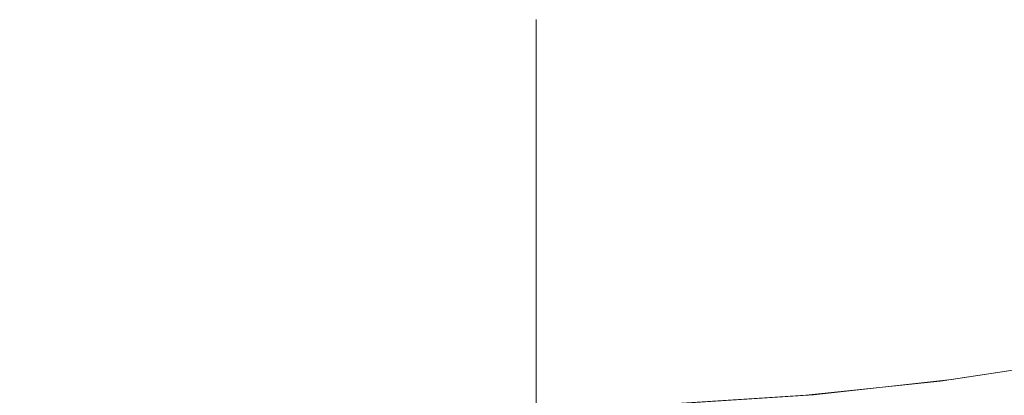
# Model space of a CAD drawing. Header units: centimetres. Extents: x -25.8 to 27.5, y 33.3 to 35.1.
# Tile 230 of 256: x 9.3584 to 9.4512, y 33.5412 to 33.5766. Entities that reach past the tile are written whole.
import ezdxf

# ---------------------------------------------------------------- set-up
doc = ezdxf.new("R2010")
doc.units = ezdxf.units.CM
doc.header["$LTSCALE"] = 2.54
doc.layers.add('Lucido design-1', color=7, linetype='Continuous')

# ---------------------------------------------------------------- blocks, each defined once
blk = doc.blocks.new('Gruppo-6-1')
at = {"color": 7, "linetype": 'Continuous', "lineweight": 9}
for points in [[(-25.69296, 35.040112, 330.586121), (-25.69296, 33.440112, 330.586121), (27.40704, 33.440112, 330.586121), (27.40704, 35.040112, 330.586121)], [(-25.69296, 35.040112, 306.619358), (-25.69296, 33.440112, 306.619358), (27.40704, 33.440112, 306.619358), (27.40704, 35.040112, 306.619358)]]:
    blk.add_3dface(points, dxfattribs=at)
for points, invisible_edges in [([(9.453462, 33.576839, 329.791607), (9.441934, 33.575064, 329.791607), (9.44143, 33.578893, 329.793031), (9.452792, 33.580642, 329.793031)], 15), ([(9.45222, 33.576623, 305.824844), (9.440996, 33.574942, 305.824844), (9.440506, 33.578773, 305.826268), (9.451567, 33.580429, 305.826268)], 15), ([(9.440996, 33.574942, 305.824844), (9.429712, 33.57374, 305.824844), (9.429384, 33.577588, 305.826268), (9.440506, 33.578773, 305.826268)], 15), ([(9.441934, 33.575064, 329.791607), (9.43034, 33.573794, 329.791607), (9.430003, 33.577642, 329.793031), (9.44143, 33.578893, 329.793031)], 15), ([(9.40704, 33.574307, 329.792171), (9.40704, 33.576639, 329.793031), (9.418533, 33.57689, 329.793031), (9.418701, 33.573032, 329.791607)], 14), ([(9.40704, 33.574307, 305.825408), (9.40704, 33.576639, 305.826268), (9.418222, 33.576876, 305.826268), (9.418386, 33.573018, 305.824844)], 14), ([(9.429712, 33.57374, 305.824844), (9.418386, 33.573018, 305.824844), (9.418222, 33.576876, 305.826268), (9.429384, 33.577588, 305.826268)], 15), ([(9.43034, 33.573794, 329.791607), (9.418701, 33.573032, 329.791607), (9.418533, 33.57689, 329.793031), (9.430003, 33.577642, 329.793031)], 15), ([(9.454143, 33.572978, 329.790342), (9.442446, 33.571177, 329.790342), (9.441934, 33.575064, 329.791607), (9.453462, 33.576839, 329.791607)], 15), ([(9.40704, 33.576639, 329.793031), (9.40704, 33.574307, 329.792171), (-7.69296, 33.574307, 329.792171), (-7.69296, 33.576639, 329.793031)], 10), ([(9.40704, 33.576639, 305.826268), (9.40704, 33.574307, 305.825408), (-7.69296, 33.574307, 305.825408), (-7.69296, 33.576639, 305.826268)], 10), ([(9.452882, 33.572758, 305.823579), (9.441494, 33.571054, 305.823579), (9.440996, 33.574942, 305.824844), (9.45222, 33.576623, 305.824844)], 15), ([(9.442446, 33.571177, 329.790342), (9.430681, 33.569889, 329.790342), (9.43034, 33.573794, 329.791607), (9.441934, 33.575064, 329.791607)], 15), ([(-7.69296, 33.572777, 329.791607), (-7.69296, 33.574307, 329.792171), (9.40704, 33.574307, 329.792171), (9.40704, 33.572777, 329.791607)], 10), ([(-7.69296, 33.572777, 305.824844), (-7.69296, 33.574307, 305.825408), (9.40704, 33.574307, 305.825408), (9.40704, 33.572777, 305.824844)], 10), ([(9.418701, 33.573032, 329.791607), (9.40704, 33.572777, 329.791607), (9.40704, 33.574307, 329.792171)], 9), ([(9.418386, 33.573018, 305.824844), (9.40704, 33.572777, 305.824844), (9.40704, 33.574307, 305.825408)], 9), ([(9.441494, 33.571054, 305.823579), (9.430044, 33.569834, 305.823579), (9.429712, 33.57374, 305.824844), (9.440996, 33.574942, 305.824844)], 15), ([(9.430044, 33.569834, 305.823579), (9.418552, 33.569101, 305.823579), (9.418386, 33.573018, 305.824844), (9.429712, 33.57374, 305.824844)], 15), ([(9.430681, 33.569889, 329.790342), (9.418872, 33.569115, 329.790342), (9.418701, 33.573032, 329.791607), (9.43034, 33.573794, 329.791607)], 15), ([(9.40704, 33.572777, 329.791607), (9.40704, 33.570177, 329.790768), (-7.69296, 33.570177, 329.790768), (-7.69296, 33.572777, 329.791607)], 10), ([(9.40704, 33.572777, 305.824844), (9.40704, 33.570177, 305.824005), (-7.69296, 33.570177, 305.824005), (-7.69296, 33.572777, 305.824844)], 10), ([(9.40704, 33.570177, 329.790768), (9.40704, 33.572777, 329.791607), (9.418701, 33.573032, 329.791607), (9.418872, 33.569115, 329.790342)], 14), ([(9.40704, 33.570177, 305.824005), (9.40704, 33.572777, 305.824844), (9.418386, 33.573018, 305.824844), (9.418552, 33.569101, 305.823579)], 14), ([(9.453554, 33.568843, 305.822475), (9.441999, 33.567113, 305.822475), (9.441494, 33.571054, 305.823579), (9.452882, 33.572758, 305.823579)], 15), ([(9.454833, 33.569065, 329.789238), (9.442965, 33.567238, 329.789238), (9.442446, 33.571177, 329.790342), (9.454143, 33.572978, 329.790342)], 15), ([(9.441999, 33.567113, 305.822475), (9.430381, 33.565875, 305.822475), (9.430044, 33.569834, 305.823579), (9.441494, 33.571054, 305.823579)], 15), ([(9.442965, 33.567238, 329.789238), (9.431028, 33.565931, 329.789238), (9.430681, 33.569889, 329.790342), (9.442446, 33.571177, 329.790342)], 15), ([(-7.69296, 33.568857, 329.790342), (-7.69296, 33.570177, 329.790768), (9.40704, 33.570177, 329.790768), (9.40704, 33.568857, 329.790342)], 10), ([(-7.69296, 33.568857, 305.823579), (-7.69296, 33.570177, 305.824005), (9.40704, 33.570177, 305.824005), (9.40704, 33.568857, 305.823579)], 10), ([(9.418872, 33.569115, 329.790342), (9.40704, 33.568857, 329.790342), (9.40704, 33.570177, 329.790768)], 9), ([(9.418552, 33.569101, 305.823579), (9.40704, 33.568857, 305.823579), (9.40704, 33.570177, 305.824005)], 9), ([(9.430381, 33.565875, 305.822475), (9.418721, 33.565132, 305.822475), (9.418552, 33.569101, 305.823579), (9.430044, 33.569834, 305.823579)], 15), ([(9.431028, 33.565931, 329.789238), (9.419045, 33.565146, 329.789238), (9.418872, 33.569115, 329.790342), (9.430681, 33.569889, 329.790342)], 15), ([(9.40704, 33.568857, 329.790342), (9.40704, 33.565989, 329.789545), (-7.69296, 33.565989, 329.789545), (-7.69296, 33.568857, 329.790342)], 10), ([(9.40704, 33.568857, 305.823579), (9.40704, 33.565989, 305.822782), (-7.69296, 33.565989, 305.822782), (-7.69296, 33.568857, 305.823579)], 10), ([(9.40704, 33.565989, 329.789545), (9.40704, 33.568857, 329.790342), (9.418872, 33.569115, 329.790342), (9.419045, 33.565146, 329.789238)], 14), ([(9.40704, 33.565989, 305.822782), (9.40704, 33.568857, 305.823579), (9.418552, 33.569101, 305.823579), (9.418721, 33.565132, 305.822475)], 14), ([(9.454233, 33.564882, 305.821536), (9.442509, 33.563127, 305.821536), (9.441999, 33.567113, 305.822475), (9.453554, 33.568843, 305.822475)], 15), ([(9.455531, 33.565108, 329.788299), (9.443489, 33.563254, 329.788299), (9.442965, 33.567238, 329.789238), (9.454833, 33.569065, 329.789238)], 15), ([(9.442509, 33.563127, 305.821536), (9.430722, 33.561871, 305.821536), (9.430381, 33.565875, 305.822475), (9.441999, 33.567113, 305.822475)], 15), ([(9.443489, 33.563254, 329.788299), (9.431378, 33.561928, 329.788299), (9.431028, 33.565931, 329.789238), (9.442965, 33.567238, 329.789238)], 15), ([(-7.69296, 33.564884, 329.789238), (-7.69296, 33.565989, 329.789545), (9.40704, 33.565989, 329.789545), (9.40704, 33.564884, 329.789238)], 10), ([(-7.69296, 33.564884, 305.822475), (-7.69296, 33.565989, 305.822782), (9.40704, 33.565989, 305.822782), (9.40704, 33.564884, 305.822475)], 10), ([(9.419045, 33.565146, 329.789238), (9.40704, 33.564884, 329.789238), (9.40704, 33.565989, 329.789545)], 9), ([(9.418721, 33.565132, 305.822475), (9.40704, 33.564884, 305.822475), (9.40704, 33.565989, 305.822782)], 9), ([(9.430722, 33.561871, 305.821536), (9.418892, 33.561117, 305.821536), (9.418721, 33.565132, 305.822475), (9.430381, 33.565875, 305.822475)], 15), ([(9.431378, 33.561928, 329.788299), (9.419221, 33.561131, 329.788299), (9.419045, 33.565146, 329.789238), (9.431028, 33.565931, 329.789238)], 15), ([(9.40704, 33.564884, 329.789238), (9.40704, 33.561753, 329.788506), (-7.69296, 33.561753, 329.788506), (-7.69296, 33.564884, 329.789238)], 10), ([(9.40704, 33.564884, 305.822475), (9.40704, 33.561753, 305.821743), (-7.69296, 33.561753, 305.821743), (-7.69296, 33.564884, 305.822475)], 10), ([(9.40704, 33.561753, 329.788506), (9.40704, 33.564884, 329.789238), (9.419045, 33.565146, 329.789238), (9.419221, 33.561131, 329.788299)], 14), ([(9.40704, 33.561753, 305.821743), (9.40704, 33.564884, 305.822475), (9.418721, 33.565132, 305.822475), (9.418892, 33.561117, 305.821536)], 14), ([(9.454919, 33.560883, 305.820762), (9.443025, 33.559103, 305.820762), (9.442509, 33.563127, 305.821536), (9.454233, 33.564882, 305.821536)], 15), ([(9.456235, 33.561112, 329.787525), (9.444019, 33.559232, 329.787525), (9.443489, 33.563254, 329.788299), (9.455531, 33.565108, 329.788299)], 15), ([(9.443025, 33.559103, 305.820762), (9.431066, 33.557829, 305.820762), (9.430722, 33.561871, 305.821536), (9.442509, 33.563127, 305.821536)], 15), ([(9.444019, 33.559232, 329.787525), (9.431732, 33.557886, 329.787525), (9.431378, 33.561928, 329.788299), (9.443489, 33.563254, 329.788299)], 15), ([(-7.69296, 33.560865, 329.788299), (-7.69296, 33.561753, 329.788506), (9.40704, 33.561753, 329.788506), (9.40704, 33.560865, 329.788299)], 10), ([(-7.69296, 33.560865, 305.821536), (-7.69296, 33.561753, 305.821743), (9.40704, 33.561753, 305.821743), (9.40704, 33.560865, 305.821536)], 10), ([(9.419221, 33.561131, 329.788299), (9.40704, 33.560865, 329.788299), (9.40704, 33.561753, 329.788506)], 9), ([(9.418892, 33.561117, 305.821536), (9.40704, 33.560865, 305.821536), (9.40704, 33.561753, 305.821743)], 9), ([(9.40704, 33.557475, 329.787652), (9.40704, 33.560865, 329.788299), (9.419221, 33.561131, 329.788299), (9.419398, 33.557078, 329.787525)], 14), ([(9.40704, 33.557475, 305.820889), (9.40704, 33.560865, 305.821536), (9.418892, 33.561117, 305.821536), (9.419064, 33.557063, 305.820762)], 14), ([(9.431066, 33.557829, 305.820762), (9.419064, 33.557063, 305.820762), (9.418892, 33.561117, 305.821536), (9.430722, 33.561871, 305.821536)], 15), ([(9.431732, 33.557886, 329.787525), (9.419398, 33.557078, 329.787525), (9.419221, 33.561131, 329.788299), (9.431378, 33.561928, 329.788299)], 15), ([(9.456945, 33.557085, 329.786919), (9.444552, 33.555177, 329.786919), (9.444019, 33.559232, 329.787525), (9.456235, 33.561112, 329.787525)], 15), ([(9.40704, 33.560865, 329.788299), (9.40704, 33.557475, 329.787652), (-7.69296, 33.557475, 329.787652), (-7.69296, 33.560865, 329.788299)], 10), ([(9.40704, 33.560865, 305.821536), (9.40704, 33.557475, 305.820889), (-7.69296, 33.557475, 305.820889), (-7.69296, 33.560865, 305.821536)], 10), ([(9.45561, 33.556853, 305.820156), (9.443544, 33.555046, 305.820156), (9.443025, 33.559103, 305.820762), (9.454919, 33.560883, 305.820762)], 15), ([(9.444552, 33.555177, 329.786919), (9.432088, 33.553812, 329.786919), (9.431732, 33.557886, 329.787525), (9.444019, 33.559232, 329.787525)], 15), ([(9.443544, 33.555046, 305.820156), (9.431413, 33.553754, 305.820156), (9.431066, 33.557829, 305.820762), (9.443025, 33.559103, 305.820762)], 15), ([(-7.69296, 33.556808, 329.787525), (-7.69296, 33.557475, 329.787652), (9.40704, 33.557475, 329.787652), (9.40704, 33.556808, 329.787525)], 10), ([(-7.69296, 33.556808, 305.820762), (-7.69296, 33.557475, 305.820889), (9.40704, 33.557475, 305.820889), (9.40704, 33.556808, 305.820762)], 10), ([(9.419398, 33.557078, 329.787525), (9.40704, 33.556808, 329.787525), (9.40704, 33.557475, 329.787652)], 9), ([(9.419064, 33.557063, 305.820762), (9.40704, 33.556808, 305.820762), (9.40704, 33.557475, 305.820889)], 9), ([(9.431413, 33.553754, 305.820156), (9.419237, 33.552978, 305.820156), (9.419064, 33.557063, 305.820762), (9.431066, 33.557829, 305.820762)], 15), ([(9.432088, 33.553812, 329.786919), (9.419576, 33.552992, 329.786919), (9.419398, 33.557078, 329.787525), (9.431732, 33.557886, 329.787525)], 15), ([(9.40704, 33.556808, 329.787525), (9.40704, 33.553163, 329.786985), (-7.69296, 33.553163, 329.786985), (-7.69296, 33.556808, 329.787525)], 10), ([(9.40704, 33.556808, 305.820762), (9.40704, 33.553163, 305.820222), (-7.69296, 33.553163, 305.820222), (-7.69296, 33.556808, 305.820762)], 10), ([(9.40704, 33.553163, 329.786985), (9.40704, 33.556808, 329.787525), (9.419398, 33.557078, 329.787525), (9.419576, 33.552992, 329.786919)], 14), ([(9.40704, 33.553163, 305.820222), (9.40704, 33.556808, 305.820762), (9.419064, 33.557063, 305.820762), (9.419237, 33.552978, 305.820156)], 14), ([(9.456305, 33.552797, 305.81972), (9.444067, 33.550965, 305.81972), (9.443544, 33.555046, 305.820156), (9.45561, 33.556853, 305.820156)], 15), ([(9.45766, 33.553033, 329.786483), (9.445089, 33.551098, 329.786483), (9.444552, 33.555177, 329.786919), (9.456945, 33.557085, 329.786919)], 15), ([(9.444067, 33.550965, 305.81972), (9.431762, 33.549655, 305.81972), (9.431413, 33.553754, 305.820156), (9.443544, 33.555046, 305.820156)], 15), ([(9.445089, 33.551098, 329.786483), (9.432447, 33.549714, 329.786483), (9.432088, 33.553812, 329.786919), (9.444552, 33.555177, 329.786919)], 15), ([(9.431762, 33.549655, 305.81972), (9.419412, 33.548867, 305.81972), (9.419237, 33.552978, 305.820156), (9.431413, 33.553754, 305.820156)], 15), ([(9.432447, 33.549714, 329.786483), (9.419755, 33.548882, 329.786483), (9.419576, 33.552992, 329.786919), (9.432088, 33.553812, 329.786919)], 15), ([(-7.69296, 33.552719, 329.786919), (-7.69296, 33.553163, 329.786985), (9.40704, 33.553163, 329.786985), (9.40704, 33.552719, 329.786919)], 10), ([(-7.69296, 33.552719, 305.820156), (-7.69296, 33.553163, 305.820222), (9.40704, 33.553163, 305.820222), (9.40704, 33.552719, 305.820156)], 10), ([(9.40704, 33.552719, 329.786919), (9.40704, 33.548827, 329.786506), (-7.69296, 33.548827, 329.786506), (-7.69296, 33.552719, 329.786919)], 10), ([(9.40704, 33.552719, 305.820156), (9.40704, 33.548827, 305.819743), (-7.69296, 33.548827, 305.819743), (-7.69296, 33.552719, 305.820156)], 10), ([(9.419576, 33.552992, 329.786919), (9.40704, 33.552719, 329.786919), (9.40704, 33.553163, 329.786985)], 9), ([(9.419237, 33.552978, 305.820156), (9.40704, 33.552719, 305.820156), (9.40704, 33.553163, 305.820222)], 9), ([(9.40704, 33.548827, 329.786506), (9.40704, 33.552719, 329.786919), (9.419576, 33.552992, 329.786919), (9.419755, 33.548882, 329.786483)], 14), ([(9.40704, 33.548827, 305.819743), (9.40704, 33.552719, 305.820156), (9.419237, 33.552978, 305.820156), (9.419412, 33.548867, 305.81972)], 14), ([(9.457003, 33.548724, 305.819453), (9.444592, 33.546866, 305.819453), (9.444067, 33.550965, 305.81972), (9.456305, 33.552797, 305.81972)], 15), ([(9.458377, 33.548963, 329.786217), (9.445629, 33.547001, 329.786217), (9.445089, 33.551098, 329.786483), (9.45766, 33.553033, 329.786483)], 15), ([(9.444592, 33.546866, 305.819453), (9.432112, 33.545537, 305.819453), (9.431762, 33.549655, 305.81972), (9.444067, 33.550965, 305.81972)], 15), ([(9.445629, 33.547001, 329.786217), (9.432807, 33.545597, 329.786217), (9.432447, 33.549714, 329.786483), (9.445089, 33.551098, 329.786483)], 15), ([(9.432112, 33.545537, 305.819453), (9.419587, 33.544738, 305.819453), (9.419412, 33.548867, 305.81972), (9.431762, 33.549655, 305.81972)], 15), ([(9.432807, 33.545597, 329.786217), (9.419936, 33.544753, 329.786217), (9.419755, 33.548882, 329.786483), (9.432447, 33.549714, 329.786483)], 15), ([(-7.69296, 33.548604, 329.786483), (-7.69296, 33.548827, 329.786506), (9.40704, 33.548827, 329.786506), (9.40704, 33.548604, 329.786483)], 10), ([(-7.69296, 33.548604, 305.81972), (-7.69296, 33.548827, 305.819743), (9.40704, 33.548827, 305.819743), (9.40704, 33.548604, 305.81972)], 10), ([(9.40704, 33.548604, 329.786483), (9.40704, 33.544474, 329.786217), (-7.69296, 33.544474, 329.786217), (-7.69296, 33.548604, 329.786483)], 10), ([(9.40704, 33.548604, 305.81972), (9.40704, 33.544474, 305.819454), (-7.69296, 33.544474, 305.819454), (-7.69296, 33.548604, 305.81972)], 10), ([(9.419755, 33.548882, 329.786483), (9.40704, 33.548604, 329.786483), (9.40704, 33.548827, 329.786506)], 9), ([(9.419936, 33.544753, 329.786217), (9.40704, 33.544472, 329.786217), (9.40704, 33.548604, 329.786483), (9.419755, 33.548882, 329.786483)], 13), ([(9.419412, 33.548867, 305.81972), (9.40704, 33.548604, 305.81972), (9.40704, 33.548827, 305.819743)], 9), ([(9.419587, 33.544738, 305.819453), (9.40704, 33.544472, 305.819453), (9.40704, 33.548604, 305.81972), (9.419412, 33.548867, 305.81972)], 13), ([(9.45774, 33.544427, 305.819358), (9.445145, 33.542542, 305.819358), (9.444592, 33.546866, 305.819453), (9.457003, 33.548724, 305.819453)], 14), ([(9.459134, 33.54467, 329.786121), (9.446198, 33.542679, 329.786121), (9.445629, 33.547001, 329.786217), (9.458377, 33.548963, 329.786217)], 14), ([(9.445145, 33.542542, 305.819358), (9.432482, 33.541193, 305.819358), (9.432112, 33.545537, 305.819453), (9.444592, 33.546866, 305.819453)], 14), ([(9.446198, 33.542679, 329.786121), (9.433187, 33.541254, 329.786121), (9.432807, 33.545597, 329.786217), (9.445629, 33.547001, 329.786217)], 14), ([(9.432482, 33.541193, 305.819358), (9.419772, 33.540382, 305.819358), (9.419587, 33.544738, 305.819453), (9.432112, 33.545537, 305.819453)], 14), ([(9.433187, 33.541254, 329.786121), (9.420126, 33.540398, 329.786121), (9.419936, 33.544753, 329.786217), (9.432807, 33.545597, 329.786217)], 14), ([(-7.69296, 33.544474, 329.786217), (9.40704, 33.544474, 329.786217), (9.40704, 33.540112, 329.786121), (-7.69296, 33.540112, 329.786121)], 1), ([(-7.69296, 33.544474, 305.819454), (9.40704, 33.544474, 305.819454), (9.40704, 33.540112, 305.819358), (-7.69296, 33.540112, 305.819358)], 1), ([(9.420126, 33.540398, 329.786121), (9.40704, 33.540112, 329.786121), (9.40704, 33.544472, 329.786217), (9.419936, 33.544753, 329.786217)], 12), ([(9.419772, 33.540382, 305.819358), (9.40704, 33.540112, 305.819358), (9.40704, 33.544472, 305.819453), (9.419587, 33.544738, 305.819453)], 12), ([(27.40704, 33.440112, 305.819358), (9.445145, 33.542542, 305.819358), (9.45774, 33.544427, 305.819358)], 9), ([(27.40704, 33.440112, 329.786121), (9.446198, 33.542679, 329.786121), (9.459134, 33.54467, 329.786121)], 9), ([(9.432482, 33.541193, 305.819358), (9.445145, 33.542542, 305.819358), (27.40704, 33.440112, 305.819358)], 10), ([(9.433187, 33.541254, 329.786121), (9.446198, 33.542679, 329.786121), (27.40704, 33.440112, 329.786121)], 10), ([(27.40704, 33.440112, 329.786121), (9.420126, 33.540398, 329.786121), (9.433187, 33.541254, 329.786121)], 9)]:
    blk.add_3dface(points, dxfattribs=dict(at, invisible_edges=invisible_edges))

msp = doc.modelspace()

# ---------------------------------------------------------------- block references
at = {"layer": 'Lucido design-1', "color": 7}
msp.add_blockref('Gruppo-6-1', (0, 0), dxfattribs=at)

doc.saveas('drawing.dxf')
